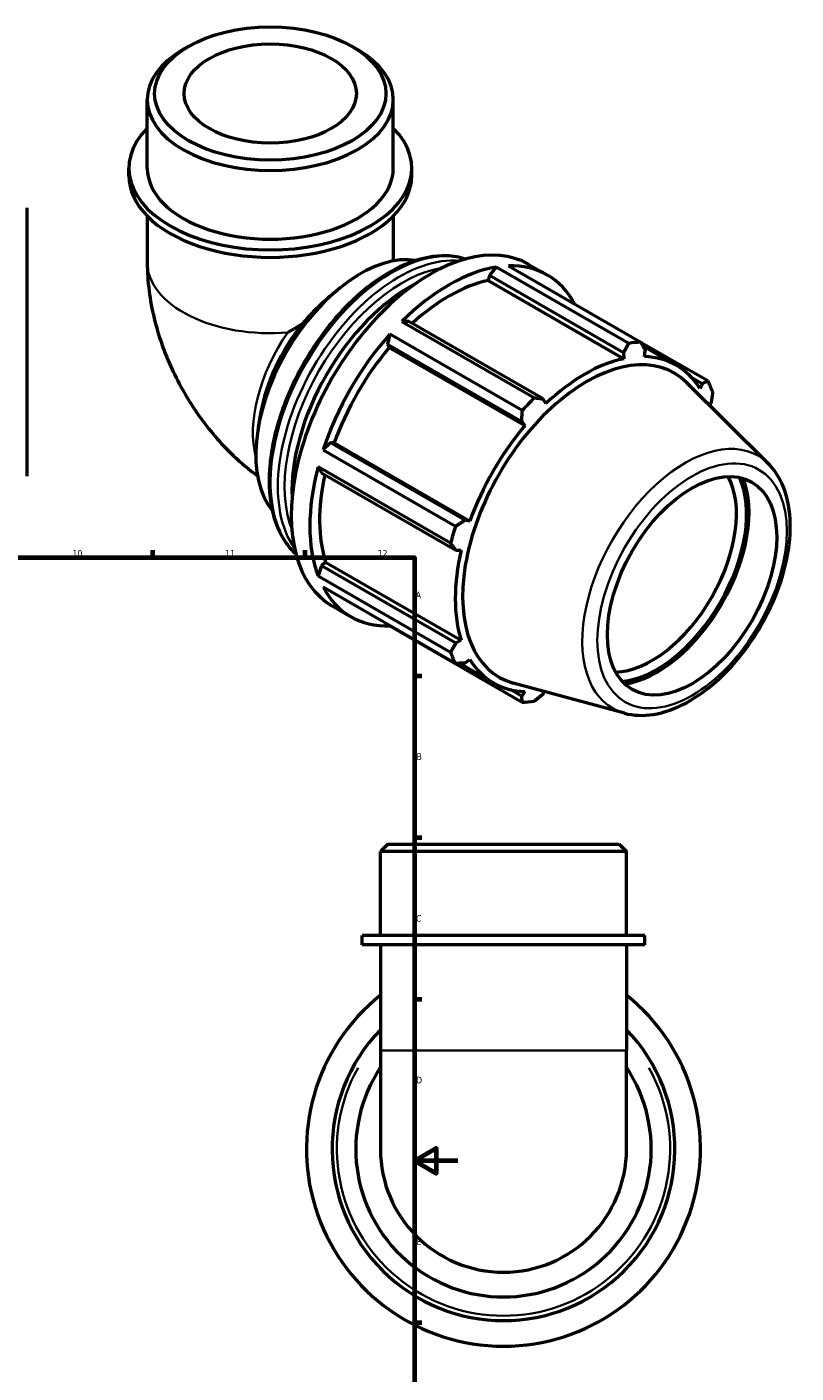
# Model space of a CAD drawing. Header units: millimetres. Extents: x -20 to 996, y -417 to 818.
# Tile 6 of 6: x 643 to 996, y 200 to 818. Entities that reach past the tile are written whole.
import ezdxf

# ---------------------------------------------------------------- set-up
doc = ezdxf.new("R2010")
doc.units = ezdxf.units.MM
for name, color, linetype, lineweight in [('Border (ANSI)', 7, 'Continuous', 70), ('Visible (ANSI)', 7, 'Continuous', 50), ('Visible Narrow (ANSI)', 7, 'Continuous', 35)]:
    doc.layers.add(name, color=color, linetype=linetype, lineweight=lineweight)
doc.styles.add('Note Text (ANSI)', font='tahoma.ttf')

# ---------------------------------------------------------------- blocks, each defined once
blk = doc.blocks.new('Borders Default Border')
at = {"layer": 'Border (ANSI)'}
for p, q in [((70.08, 574), (70.08, 577.45)), ((140.17, 574), (140.17, 577.45)), ((210.25, 574), (210.25, 577.45)), ((280.33, 574), (280.33, 577.45)), ((350.42, 574), (350.42, 577.45)), ((490.58, 574), (490.58, 577.45)), ((560.67, 574), (560.67, 577.45)), ((630.75, 574), (630.75, 577.45)), ((700.83, 574), (700.83, 577.45)), ((770.92, 574), (770.92, 577.45)), ((20, 519.75), (16.55, 519.75)), ((821, 519.75), (824.45, 519.75)), ((20, 445.5), (16.55, 445.5)), ((821, 445.5), (824.45, 445.5)), ((20, 371.25), (16.55, 371.25)), ((821, 371.25), (824.45, 371.25)), ((20, 222.75), (16.55, 222.75)), ((821, 222.75), (824.45, 222.75)), ((20, 148.5), (16.55, 148.5)), ((821, 148.5), (824.45, 148.5)), ((20, 74.25), (16.55, 74.25)), ((821, 74.25), (824.45, 74.25)), ((70.08, 20), (70.08, 16.55)), ((140.17, 20), (140.17, 16.55)), ((210.25, 20), (210.25, 16.55)), ((280.33, 20), (280.33, 16.55)), ((350.42, 20), (350.42, 16.55)), ((490.58, 20), (490.58, 16.55)), ((560.67, 20), (560.67, 16.55)), ((630.75, 20), (630.75, 16.55)), ((700.83, 20), (700.83, 16.55)), ((770.92, 20), (770.92, 16.55))]:
    blk.add_line(p, q, dxfattribs=at)
at = {"layer": 'Border (ANSI)', "flags": 128}
for points in [[(420.5, 594), (420.5, 574), (414.73, 584), (426.27, 584), (420.5, 574)], [(20, 20), (20, 574), (821, 574), (821, 20), (20, 20)], [(0, 297), (20, 297), (10, 302.77), (10, 291.23), (20, 297)], [(841, 297), (821, 297), (831, 302.77), (831, 291.23), (821, 297)], [(420.5, 0), (420.5, 20), (414.73, 10), (426.27, 10), (420.5, 20)]]:
    blk.add_lwpolyline(points, dxfattribs=at)
at = {"layer": 'Border (ANSI)', "attachment_point": 7, "style": 'Note Text (ANSI)'}
for s, insert, char_height in [('1', (34.35, 574.4), 3.05), ('2', (104.2, 574.4), 3.05), ('3', (174.26, 574.34), 3.05), ('4', (244.23, 574.4), 3.05), ('5', (314.48, 574.34), 3.05), ('6', (384.49, 574.34), 3.05), ('7', (454.6, 574.4), 3.05), ('8', (524.63, 574.33), 3.05), ('9', (594.7, 574.34), 3.05), ('10', (663.96, 574.34), 3.048), ('11', (734.04, 574.4), 3.048), ('12', (804.13, 574.4), 3.048), ('A', (16.78, 555.35), 3.05), ('A', (821.63, 555.35), 3.05), ('B', (17.15, 481.1), 3.05), ('B', (821.99, 481.1), 3.05), ('C', (16.95, 406.8), 3.05), ('C', (821.8, 406.8), 3.05), ('D', (16.96, 332.6), 3.05), ('D', (821.81, 332.6), 3.05), ('E', (17.21, 258.35), 3.05), ('E', (822.05, 258.35), 3.05), ('F', (17.29, 184.1), 3.05), ('F', (822.14, 184.1), 3.05), ('G', (16.81, 109.79), 3.05), ('G', (821.66, 109.79), 3.05), ('H', (16.97, 35.6), 3.05), ('H', (821.81, 35.6), 3.05), ('1', (34.35, 16.55), 3.05), ('2', (104.2, 16.55), 3.05), ('3', (174.26, 16.49), 3.05), ('4', (244.23, 16.55), 3.05), ('5', (314.48, 16.49), 3.05), ('6', (384.49, 16.49), 3.05), ('7', (454.6, 16.55), 3.05), ('8', (524.63, 16.48), 3.05), ('9', (594.7, 16.49), 3.05), ('10', (663.96, 16.49), 3.048), ('11', (734.04, 16.55), 3.048), ('12', (804.13, 16.55), 3.048)]:
    blk.add_mtext(s, dxfattribs=dict(at, insert=insert, char_height=char_height))

msp = doc.modelspace()

# ---------------------------------------------------------------- linework, layer by layer
at = {"layer": 'Visible (ANSI)'}
for p, q in [((717.122, 808.6), (714.715, 807.203)), ((792.539, 808.6), (794.946, 807.203)), ((698.316, 752.714), (698.316, 784.279)), ((811.346, 752.714), (811.346, 784.279)), ((689.838, 749.28), (689.838, 752.714)), ((819.823, 749.28), (819.823, 752.714)), ((643.023, 734.529), (643.023, 611.436)), ((698.316, 730.799), (698.316, 709.557)), ((811.346, 730.799), (811.346, 710.177)), ((858.655, 707.379), (855.46, 703.663)), ((919.526, 672.326), (858.655, 707.379)), ((864.242, 707.921), (925.112, 672.868)), ((873.617, 708.623), (882.149, 703.71)), ((855.46, 703.663), (854.883, 701.214)), ((854.883, 701.214), (917.209, 665.323)), ((855.46, 703.663), (917.162, 668.131)), ((783.678, 695.232), (785.603, 696.843)), ((818.514, 682.387), (815.318, 682.423)), ((815.318, 682.423), (876.189, 647.37)), ((880.216, 646.855), (818.514, 682.387)), ((809.732, 676.531), (808.62, 671.952)), ((870.602, 641.478), (809.732, 676.531)), ((808.62, 671.952), (809.507, 670.493)), ((808.62, 671.952), (870.322, 636.42)), ((809.507, 670.493), (871.832, 634.602)), ((917.162, 668.131), (917.209, 665.323)), ((955.756, 655.085), (925.213, 672.673)), ((926.001, 671.147), (941.314, 662.329)), ((926.793, 666.252), (927.056, 669.09)), ((948.177, 656.811), (953.181, 653.929)), ((983.564, 617.225), (945.962, 654.432)), ((953.181, 653.929), (952.102, 651.564)), ((881.417, 644.711), (880.216, 646.855)), ((956.683, 643.823), (957.279, 644.85)), ((750.407, 640.197), (749.304, 633.808)), ((870.322, 636.42), (871.832, 634.602)), ((782.495, 626.701), (779.088, 623.454)), ((784.198, 626.657), (782.495, 626.701)), ((844.197, 591.169), (782.495, 626.701)), ((784.198, 626.657), (846.524, 590.766)), ((779.088, 623.454), (839.958, 588.401)), ((776.774, 615.662), (778.397, 612.903)), ((837.644, 580.609), (776.774, 615.662)), ((778.397, 612.903), (840.099, 577.371)), ((846.524, 590.766), (844.197, 591.169)), ((840.099, 577.371), (842.554, 577.399)), ((778.397, 570.185), (776.774, 565.557)), ((780.228, 571.907), (778.397, 570.185)), ((840.099, 534.653), (778.397, 570.185)), ((780.228, 571.907), (842.554, 536.016)), ((776.774, 565.557), (837.644, 530.504)), ((839.958, 525.377), (779.088, 560.43)), ((783.292, 551.772), (791.825, 546.858)), ((809.675, 542.816), (809.732, 542.647)), ((809.732, 542.647), (870.602, 507.594)), ((842.554, 536.016), (840.099, 534.653)), ((841.686, 525.455), (857.312, 516.457)), ((844.197, 525.575), (846.524, 527.221)), ((870.322, 510.414), (865.195, 513.366)), ((917.529, 502.554), (866.475, 516.4)), ((871.832, 512.534), (870.322, 510.414)), ((880.216, 511.373), (880.862, 512.498)), ((808.832, 442.427), (805.441, 439.036)), ((918.471, 439.036), (805.441, 439.036)), ((805.441, 400.427), (805.441, 439.036)), ((808.832, 442.427), (915.08, 442.427)), ((915.08, 442.427), (918.471, 439.036)), ((918.471, 400.427), (918.471, 439.036)), ((926.948, 400.427), (796.964, 400.427)), ((796.964, 396.227), (796.964, 400.427)), ((926.948, 396.227), (796.964, 396.227)), ((805.441, 396.227), (805.441, 347.639)), ((918.471, 396.227), (918.471, 347.639)), ((926.948, 396.227), (926.948, 400.427)), ((805.441, 347.639), (805.441, 302.427)), ((918.471, 302.427), (918.471, 347.639))]:
    msp.add_line(p, q, dxfattribs=at)
for radius, start, end in [(90.5, 128.643674, 51.356326), (78.735, 135.872114, 44.127886), (67.875, 146.370222, 33.629778), (56.515, 180, 0)]:
    msp.add_arc((861.956, 302.427), radius, start, end, dxfattribs=at)
for centre, major_axis, ratio in [((754.831, 787.051), (-53.124, 0), 0.5758617), ((754.831, 787.051), (-39.56, 0), 0.5758617), ((948.578, 561.023), (-27.447, -47.662), 0.5780931)]:
    msp.add_ellipse(centre, major_axis=major_axis, ratio=ratio, dxfattribs=at)
for centre, major_axis, ratio, start_param, end_param in [((754.831, 784.279), (-56.515, 0), 0.5758617, 5.5016397, 10.2063236), ((754.831, 752.714), (-64.992, 0), 0.5758617, 5.7667102, 9.9412531), ((754.831, 749.28), (-64.992, 0), 0.5758617, 0, 3.1415927), ((754.831, 752.714), (-56.515, 0), 0.5758617, 0, 3.1415927), ((828.455, 630.197), (45.162, 78.426), 0.5780931, 0, 3.1415927), ((796.163, 648.793), (33.872, 58.819), 0.5780931, 0.2177973, 2.9237953), ((836.987, 625.284), (-45.162, -78.426), 0.5780931, 3.5796218, 4.2704924), ((836.987, 625.284), (45.162, 78.426), 0.5780931, 5.9396837, 6.6266869), ((818.767, 635.776), (-38.113, -66.184), 0.5780931, 3.8778588, 5.5469191), ((836.987, 625.284), (-42.001, -72.936), 0.5780931, 3.6196245, 4.213542), ((789.423, 652.674), (-28.203, -48.975), 0.5780931, 4.4494433, 5.2778811), ((754.831, 672.595), (-56.515, -32.671), 0.0016725, 4.4504101, 4.5695251), ((836.987, 625.284), (-45.162, -78.426), 0.5780931, 4.36502, 5.0558906), ((836.987, 625.284), (-42.001, -72.936), 0.5780931, 4.4050227, 5.0158879), ((900.141, 588.916), (40.202, 69.812), 0.5780931, 6.1320197, 9.5759436), ((897.857, 590.231), (45.162, 78.426), 0.5780931, 0.3435016, 0.4380292), ((899.313, 589.393), (-42.001, -72.936), 0.5780931, 3.6196245, 4.2304897), ((899.313, 589.393), (42.001, 72.936), 0.5780931, 5.975819, 6.5866842), ((897.857, 590.231), (45.162, 78.426), 0.5780931, 5.8412887, 5.9358163), ((897.857, 590.231), (-45.162, -78.426), 0.5780931, 4.2704924, 4.36502), ((899.313, 589.393), (-42.001, -72.936), 0.5780931, 4.4050227, 5.0158879), ((836.987, 625.284), (-45.162, -78.426), 0.5780931, 5.1504181, 5.8412887), ((836.987, 625.284), (-42.001, -72.936), 0.5780931, 5.2072079, 5.8012861), ((930.099, 571.664), (27.447, 47.662), 0.5780931, 3.4835535, 5.9412245), ((932.432, 570.321), (-29.094, -50.522), 0.5780931, 0.3853685, 2.7562242), ((932.432, 570.321), (29.869, 51.868), 0.5780931, 3.5681263, 5.8566516), ((897.857, 590.231), (-45.162, -78.426), 0.5780931, 5.0558906, 5.1504181), ((899.313, 589.393), (-42.001, -72.936), 0.5780931, 5.1904208, 5.8012861), ((836.987, 625.284), (-45.162, -78.426), 0.5780931, 5.9358163, 6.6266869), ((897.857, 590.231), (-45.162, -78.426), 0.5780931, 5.8412887, 5.9358163), ((899.313, 589.393), (-42.001, -72.936), 0.5780931, 5.975819, 6.5866842), ((897.857, 590.231), (-45.162, -78.426), 0.5780931, 0.3435016, 0.4380292)]:
    msp.add_ellipse(centre, major_axis=major_axis, ratio=ratio, start_param=start_param, end_param=end_param, dxfattribs=at)
for points, knots in [([(844.544, 711.074), (841.753, 711.977), (838.781, 712.468), (830.325, 712.69), (824.605, 711.595), (812.805, 707.086), (806.715, 703.6), (794.88, 694.609), (789.137, 689.098), (778.585, 676.634), (773.776, 669.687), (765.557, 655.049), (762.148, 647.362), (757.068, 631.998), (755.4, 624.324), (753.996, 609.735), (754.264, 602.822), (756.773, 590.481), (759.009, 585.042), (763.486, 578.798), (764.96, 577.142), (766.58, 575.687)], [5.6220155, 5.6220155, 5.6220155, 5.6220155, 5.803082, 5.803082, 6.1171561, 6.1171561, 6.4408804, 6.4408804, 6.7654935, 6.7654935, 7.0893177, 7.0893177, 7.41283, 7.41283, 7.7367321, 7.7367321, 8.0614128, 8.0614128, 8.3846182, 8.3846182, 8.5190188, 8.5190188, 8.5190188, 8.5190188]), ([(698.316, 709.557), (698.316, 700.568), (699.499, 692.074), (703.43, 675.821), (706.196, 668.058), (713.045, 653.216), (717.131, 646.138), (726.562, 632.785), (731.903, 626.507), (741.386, 617.484), (745.04, 614.391), (748.973, 611.501)], [3.1415927, 3.1415927, 3.1415927, 3.1415927, 3.4557519, 3.4557519, 3.7699112, 3.7699112, 4.0840704, 4.0840704, 4.3982297, 4.3982297, 4.5756379, 4.5756379, 4.5756379, 4.5756379]), ([(769.415, 681.147), (769.53, 681.281), (769.645, 681.414), (771.519, 683.571), (773.457, 685.661), (777.557, 689.781), (779.719, 691.811), (782.499, 694.235), (783.088, 694.738), (783.678, 695.231)], [3.35848, 3.35848, 3.35848, 3.35848, 3.4137011, 3.4137011, 4.256383, 4.256383, 5.0990648, 5.0990648, 5.3243924, 5.3243924, 5.3243924, 5.3243924]), ([(917.529, 502.554), (921.688, 501.426), (926.162, 501.272), (935.754, 502.772), (940.9, 504.624), (951.271, 510.226), (956.493, 514.073), (966.322, 523.279), (970.928, 528.636), (979.089, 540.292), (982.647, 546.584), (988.397, 559.517), (990.587, 566.157), (993.363, 579.198), (993.941, 585.596), (993.306, 597.538), (992.094, 603.091), (988.313, 611.47), (986.188, 614.628), (983.564, 617.225)], [2.5092938, 2.5092938, 2.5092938, 2.5092938, 2.7935551, 2.7935551, 3.1106385, 3.1106385, 3.4440403, 3.4440403, 3.7769062, 3.7769062, 4.1078653, 4.1078653, 4.4389138, 4.4389138, 4.7719617, 4.7719617, 5.1050061, 5.1050061, 5.3485553, 5.3485553, 5.3485553, 5.3485553])]:
    msp.add_open_spline(points, degree=3, knots=knots, dxfattribs=at)
msp.add_open_spline([(811.346, 710.443), (811.364, 710.37), (811.387, 710.285), (811.414, 710.19)], degree=3, dxfattribs=at)
for points, weights in [([(917.162, 668.131), (918.328, 670.181), (919.526, 672.326)], [1.00161223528, 1.00121453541, 1]), ([(925.112, 672.868), (926.112, 670.936), (927.056, 669.09)], [1, 1.00121453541, 1.00161223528]), ([(953.181, 653.929), (954.451, 654.49), (955.756, 655.085)], [1.00161223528, 1.00121453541, 1]), ([(958.07, 649.958), (957.675, 647.347), (957.279, 644.85)], [1, 1.00121453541, 1.00161223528]), ([(876.189, 647.37), (878.251, 647.103), (880.216, 646.855)], [1, 1.00121453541, 1.00161223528]), ([(870.322, 636.42), (870.468, 638.892), (870.602, 641.478)], [1.00161223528, 1.00121453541, 1]), ([(839.958, 588.401), (842.129, 589.809), (844.197, 591.169)], [1, 1.00121453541, 1.00161223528]), ([(840.099, 577.371), (838.905, 578.952), (837.644, 580.609)], [1.00161223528, 1.00121453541, 1]), ([(837.644, 530.504), (838.905, 532.616), (840.099, 534.653)], [1, 1.00121453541, 1.00161223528]), ([(844.197, 525.575), (842.129, 525.473), (839.958, 525.377)], [1.00161223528, 1.00121453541, 1]), ([(870.602, 507.594), (870.468, 509.028), (870.322, 510.414)], [1, 1.00121453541, 1.00161223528]), ([(880.216, 511.373), (878.251, 509.782), (876.189, 508.135)], [1.00161223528, 1.00121453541, 1])]:
    msp.add_rational_spline(points, weights, degree=2, dxfattribs=at)
at = {"layer": 'Visible Narrow (ANSI)'}
msp.add_line((806.137, 347.639), (917.775, 347.639), dxfattribs=at)
msp.add_arc((861.956, 302.427), 76.535, 150.837323, 29.162677, dxfattribs=at)
for centre, major_axis, ratio, start_param, end_param in [((810.635, 640.459), (-39.291, -68.23), 0.5780931, 3.2715505, 6.1532275), ((813.982, 638.531), (39.291, 68.23), 0.5780931, 0.2570516, 2.8845411), ((754.831, 709.557), (-56.515, 0), 0.5758617, 0, 1.7126934), ((815.538, 637.635), (38.193, 66.324), 0.5780931, 0.4363198, 2.7052728), ((786.8, 654.184), (-28.203, -48.975), 0.5780931, 4.5685582, 5.7554865), ((945.497, 562.797), (33.398, 57.997), 0.5780931, 6.1320197, 9.5759436)]:
    msp.add_ellipse(centre, major_axis=major_axis, ratio=ratio, start_param=start_param, end_param=end_param, dxfattribs=at)
msp.add_ellipse((948.578, 561.023), major_axis=(-30.714, -53.335), ratio=0.5780931, dxfattribs=at)

# ---------------------------------------------------------------- block references
msp.add_blockref('Borders Default Border', (0, 0))

doc.saveas('drawing.dxf')
